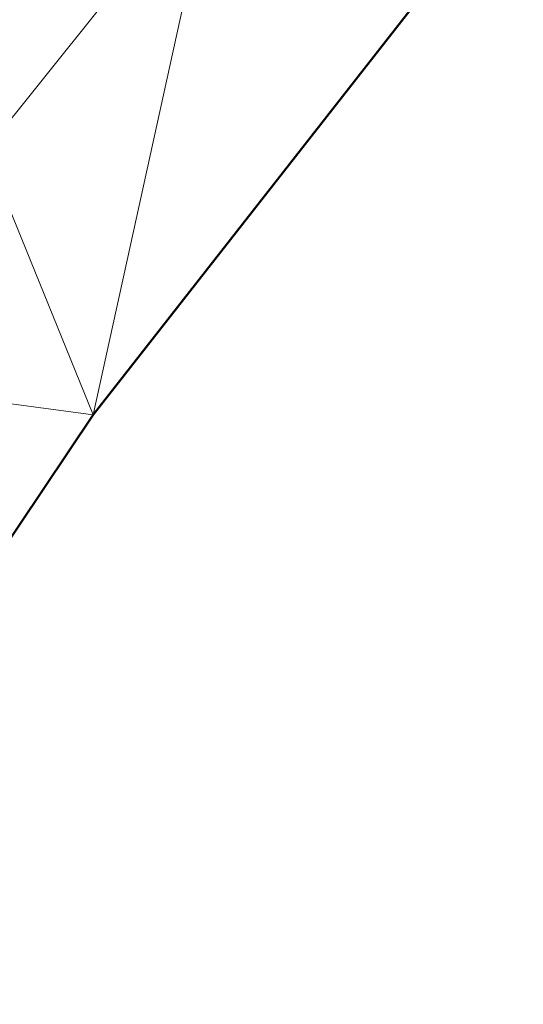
# Model space of a CAD drawing. Header units: metres. Extents: x 3490451 to 6981510, y 5754235 to 11509207.
# Tile 10 of 77: x 3490525.99 to 3490530.58, y 5754433.59 to 5754442.56. Entities that reach past the tile are written whole.
import ezdxf

# ---------------------------------------------------------------- set-up
doc = ezdxf.new("R2010")
doc.units = ezdxf.units.M
doc.layers.add('Kartierung-05$0$$VERB', color=7, linetype='Continuous', lineweight=18, true_color=0x82563a)

msp = doc.modelspace()

# ---------------------------------------------------------------- linework, layer by layer
at = {"layer": 'Kartierung-05$0$$VERB', "color": 1, "lineweight": 50, "ltscale": 0.02}
msp.add_lwpolyline([(3490523.059, 5754433.591), (3490526.658, 5754438.963), (3490530.577, 5754443.968)], dxfattribs=at)
at = {"layer": 'Kartierung-05$0$$VERB'}
for points in [[(3490527.7571, 5754443.9693, 169.3731), (3490524.2575, 5754443.971, 169.4825), (3490525.6765, 5754441.3725, 169.4505)], [(3490527.7571, 5754443.9693, 169.3731), (3490525.6765, 5754441.3725, 169.4505), (3490526.658, 5754438.963, 169.557)], [(3490527.7571, 5754443.9693, 169.3731), (3490526.658, 5754438.963, 169.557), (3490530.577, 5754443.968, 169.426)], [(3490524.0275, 5754439.3145, 169.5118), (3490525.6765, 5754441.3725, 169.4505), (3490526.658, 5754438.963, 169.557)], [(3490524.0275, 5754439.3145, 169.5118), (3490523.059, 5754433.591, 169.76), (3490526.658, 5754438.963, 169.557)]]:
    msp.add_3dface(points, dxfattribs=at)

doc.saveas('drawing.dxf')
